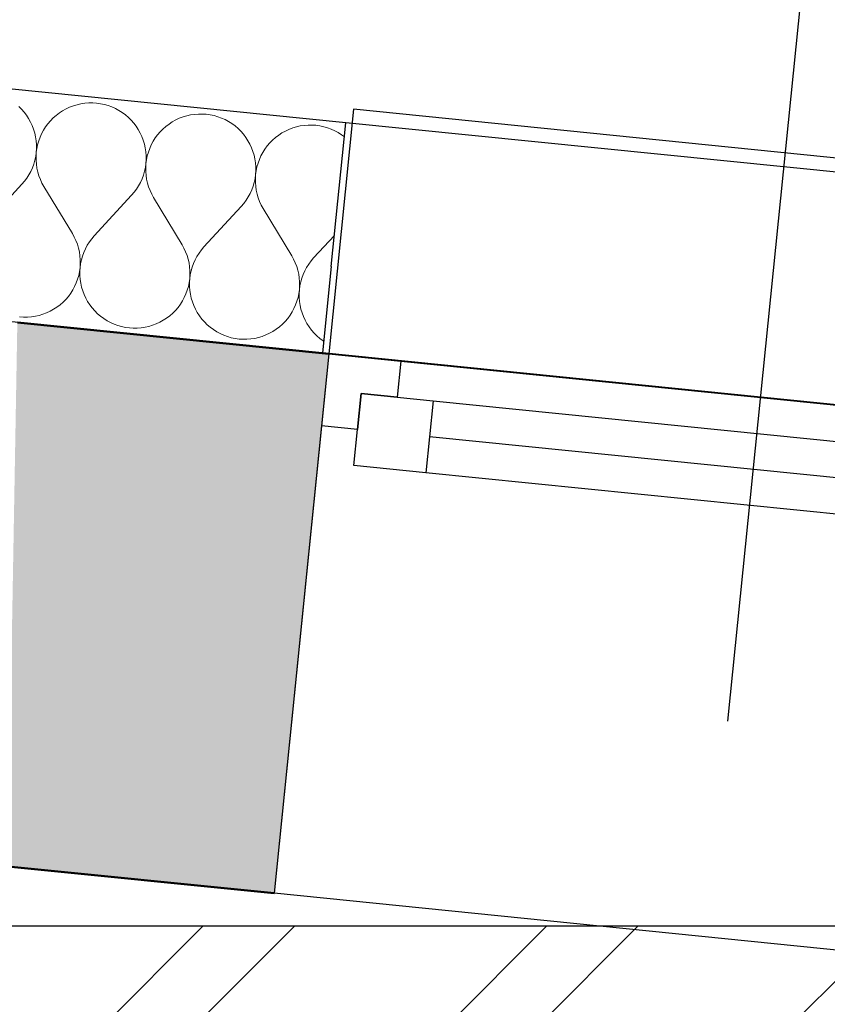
# Model space of a CAD drawing. Header units: millimetres. Extents: x -25972 to 4435, y -2839 to 20217.
# Tile 58 of 110: x -19938 to -19379, y 9499 to 10180. Entities that reach past the tile are written whole.
import ezdxf

# ---------------------------------------------------------------- set-up
doc = ezdxf.new("R2010")
doc.units = ezdxf.units.MM
doc.header["$MEASUREMENT"] = 0
doc.linetypes.add('Wipeout_Contour', pattern=[1000, 0, -1000])
for name, color, linetype in [('7._POHLED ZÁPADNÍ_2_3D prvky fasada nove', 7, 'Continuous'), ('7._POHLED ZÁPADNÍ_2_Konstrukce - nosné', 7, 'Continuous'), ('7._POHLED ZÁPADNÍ_2_Nové_3D prvky fasada nove', 7, 'Continuous'), ('7._POHLED ZÁPADNÍ_2_Nové_Konstrukce - nosné', 7, 'Continuous'), ('7._POHLED ZÁPADNÍ_2_Nové_Otvory – Okna', 7, 'Continuous'), ('7._POHLED ZÁPADNÍ_2_Nové_Otvory – Značky oken', 7, 'Continuous'), ('7._POHLED ZÁPADNÍ_2_Nové_Výplně – Řezové', 7, 'Continuous'), ('7._POHLED ZÁPADNÍ_2_Výplně – Řezové', 7, 'Continuous')]:
    doc.layers.add(name, color=color, linetype=linetype)

# ---------------------------------------------------------------- blocks, each defined once
blk = doc.blocks.new('*X34', base_point=(-26263.07, -5016.56))
at = {"layer": '7._POHLED ZÁPADNÍ_2_Nové_Výplně – Řezové', "color": 21, "linetype": 'Continuous', "lineweight": 20, "true_color": 0xffaaaa}
for p, q in [((-19894.12, 9470), (-19810.89, 9553.24)), ((-19830.88, 9470), (-19747.64, 9553.24)), ((-19656.62, 9470), (-19573.39, 9553.24)), ((-19593.38, 9470), (-19510.14, 9553.24)), ((-19419.12, 9470), (-19335.89, 9553.24))]:
    blk.add_line(p, q, dxfattribs=at)
blk = doc.blocks.new('*X35', base_point=(-26263.07, -5016.56))
at = {"layer": '7._POHLED ZÁPADNÍ_2_Nové_Výplně – Řezové', "color": 21, "linetype": 'Continuous', "lineweight": 20, "true_color": 0xffaaaa}
for p, q in [((-19936.25, 10118.39), (-19938.18, 10120.3)), ((-19902.98, 10119.71), (-19905.44, 10118.56)), ((-19900.43, 10120.68), (-19902.98, 10119.71)), ((-19897.83, 10121.46), (-19900.43, 10120.68)), ((-19895.17, 10122.06), (-19897.83, 10121.46)), ((-19892.48, 10122.46), (-19895.17, 10122.06)), ((-19889.77, 10122.67), (-19892.48, 10122.46)), ((-19887.05, 10122.69), (-19889.77, 10122.67)), ((-19884.34, 10122.52), (-19887.05, 10122.69)), ((-19881.64, 10122.15), (-19884.34, 10122.52)), ((-19878.98, 10121.58), (-19881.64, 10122.15)), ((-19876.36, 10120.84), (-19878.98, 10121.58)), ((-19873.81, 10119.9), (-19876.36, 10120.84)), ((-19871.33, 10118.79), (-19873.81, 10119.9)), ((-19934.45, 10116.35), (-19936.25, 10118.39)), ((-19932.81, 10114.18), (-19934.45, 10116.35)), ((-19931.32, 10111.9), (-19932.81, 10114.18)), ((-19912.27, 10114.11), (-19914.31, 10112.31)), ((-19910.1, 10115.76), (-19912.27, 10114.11)), ((-19907.82, 10117.24), (-19910.1, 10115.76)), ((-19905.44, 10118.56), (-19907.82, 10117.24)), ((-19868.93, 10117.5), (-19871.33, 10118.79)), ((-19866.63, 10116.04), (-19868.93, 10117.5)), ((-19864.44, 10114.43), (-19866.63, 10116.04)), ((-19862.38, 10112.66), (-19864.44, 10114.43)), ((-19824.63, 10113.03), (-19827.17, 10112.06)), ((-19822.02, 10113.81), (-19824.63, 10113.03)), ((-19819.37, 10114.41), (-19822.02, 10113.81)), ((-19816.68, 10114.81), (-19819.37, 10114.41)), ((-19813.97, 10115.03), (-19816.68, 10114.81)), ((-19811.25, 10115.04), (-19813.97, 10115.03)), ((-19808.53, 10114.87), (-19811.25, 10115.04)), ((-19805.84, 10114.5), (-19808.53, 10114.87)), ((-19803.17, 10113.94), (-19805.84, 10114.5)), ((-19800.56, 10113.19), (-19803.17, 10113.94)), ((-19798, 10112.25), (-19800.56, 10113.19)), ((-19930.01, 10109.52), (-19931.32, 10111.9)), ((-19928.86, 10107.05), (-19930.01, 10109.52)), ((-19927.89, 10104.51), (-19928.86, 10107.05)), ((-19919.6, 10106.12), (-19921.06, 10103.82)), ((-19917.99, 10108.31), (-19919.6, 10106.12)), ((-19916.22, 10110.38), (-19917.99, 10108.31)), ((-19914.31, 10112.31), (-19916.22, 10110.38)), ((-19860.44, 10110.75), (-19862.38, 10112.66)), ((-19858.65, 10108.7), (-19860.44, 10110.75)), ((-19857, 10106.53), (-19858.65, 10108.7)), ((-19855.52, 10104.25), (-19857, 10106.53)), ((-19836.46, 10106.46), (-19838.51, 10104.67)), ((-19834.3, 10108.11), (-19836.46, 10106.46)), ((-19832.02, 10109.59), (-19834.3, 10108.11)), ((-19829.64, 10110.91), (-19832.02, 10109.59)), ((-19827.17, 10112.06), (-19829.64, 10110.91)), ((-19795.52, 10111.14), (-19798, 10112.25)), ((-19793.13, 10109.85), (-19795.52, 10111.14)), ((-19790.83, 10108.39), (-19793.13, 10109.85)), ((-19788.64, 10106.78), (-19790.83, 10108.39)), ((-19786.57, 10105.01), (-19788.64, 10106.78)), ((-19746.22, 10106.16), (-19748.82, 10105.38)), ((-19743.56, 10106.76), (-19746.22, 10106.16)), ((-19740.87, 10107.17), (-19743.56, 10106.76)), ((-19738.16, 10107.38), (-19740.87, 10107.17)), ((-19735.44, 10107.4), (-19738.16, 10107.38)), ((-19732.73, 10107.22), (-19735.44, 10107.4)), ((-19730.03, 10106.85), (-19732.73, 10107.22)), ((-19727.37, 10106.29), (-19730.03, 10106.85)), ((-19724.75, 10105.54), (-19727.37, 10106.29)), ((-19927.11, 10101.9), (-19927.89, 10104.51)), ((-19926.52, 10099.25), (-19927.11, 10101.9)), ((-19926.11, 10096.56), (-19926.52, 10099.25)), ((-19922.35, 10101.42), (-19923.46, 10098.94)), ((-19921.06, 10103.82), (-19922.35, 10101.42)), ((-19854.2, 10101.87), (-19855.52, 10104.25)), ((-19853.05, 10099.41), (-19854.2, 10101.87)), ((-19852.09, 10096.86), (-19853.05, 10099.41)), ((-19842.18, 10100.66), (-19843.8, 10098.47)), ((-19840.42, 10102.73), (-19842.18, 10100.66)), ((-19838.51, 10104.67), (-19840.42, 10102.73)), ((-19784.64, 10103.1), (-19786.57, 10105.01)), ((-19782.84, 10101.05), (-19784.64, 10103.1)), ((-19781.2, 10098.88), (-19782.84, 10101.05)), ((-19758.49, 10100.46), (-19760.66, 10098.81)), ((-19756.21, 10101.95), (-19758.49, 10100.46)), ((-19753.83, 10103.27), (-19756.21, 10101.95)), ((-19751.37, 10104.41), (-19753.83, 10103.27)), ((-19748.82, 10105.38), (-19751.37, 10104.41)), ((-19722.2, 10104.6), (-19724.75, 10105.54)), ((-19719.72, 10103.49), (-19722.2, 10104.6)), ((-19717.32, 10102.2), (-19719.72, 10103.49)), ((-19715.02, 10100.75), (-19717.32, 10102.2)), ((-19713.05, 10099.29), (-19715.02, 10100.75)), ((-19925.9, 10093.85), (-19926.11, 10096.56)), ((-19925.89, 10091.13), (-19925.9, 10093.85)), ((-19925.14, 10093.77), (-19925.7, 10091.11)), ((-19924.39, 10096.39), (-19925.14, 10093.77)), ((-19923.46, 10098.94), (-19924.39, 10096.39)), ((-19851.31, 10094.26), (-19852.09, 10096.86)), ((-19850.71, 10091.6), (-19851.31, 10094.26)), ((-19846.54, 10093.78), (-19847.65, 10091.29)), ((-19845.25, 10096.17), (-19846.54, 10093.78)), ((-19843.8, 10098.47), (-19845.25, 10096.17)), ((-19779.71, 10096.61), (-19781.2, 10098.88)), ((-19778.39, 10094.23), (-19779.71, 10096.61)), ((-19777.25, 10091.76), (-19778.39, 10094.23)), ((-19766.38, 10093.01), (-19767.99, 10090.82)), ((-19764.61, 10095.08), (-19766.38, 10093.01)), ((-19762.7, 10097.02), (-19764.61, 10095.08)), ((-19760.66, 10098.81), (-19762.7, 10097.02)), ((-19927, 10083.06), (-19926.44, 10085.72)), ((-19926.44, 10085.72), (-19926.07, 10088.41)), ((-19926.07, 10088.41), (-19926.24, 10085.7)), ((-19926.24, 10085.7), (-19926.22, 10082.98)), ((-19926.07, 10088.41), (-19925.89, 10091.13)), ((-19925.7, 10091.11), (-19926.07, 10088.41)), ((-19850.31, 10088.91), (-19850.71, 10091.6)), ((-19850.1, 10086.2), (-19850.31, 10088.91)), ((-19850.08, 10083.48), (-19850.1, 10086.2)), ((-19849.33, 10086.12), (-19849.89, 10083.46)), ((-19848.59, 10088.74), (-19849.33, 10086.12)), ((-19847.65, 10091.29), (-19848.59, 10088.74)), ((-19776.28, 10089.21), (-19777.25, 10091.76)), ((-19775.5, 10086.61), (-19776.28, 10089.21)), ((-19774.91, 10083.95), (-19775.5, 10086.61)), ((-19770.73, 10086.13), (-19771.85, 10083.65)), ((-19769.45, 10088.52), (-19770.73, 10086.13)), ((-19767.99, 10090.82), (-19769.45, 10088.52)), ((-19928.69, 10077.89), (-19927.75, 10080.44)), ((-19927.75, 10080.44), (-19927, 10083.06)), ((-19926.22, 10082.98), (-19926.01, 10080.26)), ((-19926.01, 10080.26), (-19925.6, 10077.57)), ((-19850.63, 10078.07), (-19850.26, 10080.76)), ((-19850.26, 10080.76), (-19850.43, 10078.05)), ((-19850.26, 10080.76), (-19850.08, 10083.48)), ((-19849.89, 10083.46), (-19850.26, 10080.76)), ((-19774.5, 10081.26), (-19774.91, 10083.95)), ((-19774.29, 10078.55), (-19774.5, 10081.26)), ((-19772.78, 10081.09), (-19773.53, 10078.47)), ((-19771.85, 10083.65), (-19772.78, 10081.09)), ((-19932.55, 10070.71), (-19931.09, 10073.01)), ((-19931.09, 10073.01), (-19929.8, 10075.4)), ((-19929.8, 10075.4), (-19928.69, 10077.89)), ((-19925.6, 10077.57), (-19925, 10074.92)), ((-19925, 10074.92), (-19924.22, 10072.32)), ((-19924.22, 10072.32), (-19923.25, 10069.77)), ((-19852.88, 10070.24), (-19851.95, 10072.79)), ((-19851.95, 10072.79), (-19851.19, 10075.41)), ((-19851.19, 10075.41), (-19850.63, 10078.07)), ((-19850.43, 10078.05), (-19850.42, 10075.33)), ((-19850.42, 10075.33), (-19850.2, 10072.62)), ((-19850.2, 10072.62), (-19849.79, 10069.93)), ((-19774.83, 10070.42), (-19774.45, 10073.12)), ((-19774.45, 10073.12), (-19774.63, 10070.4)), ((-19774.45, 10073.12), (-19774.28, 10075.83)), ((-19774.09, 10075.81), (-19774.45, 10073.12)), ((-19774.28, 10075.83), (-19774.29, 10078.55)), ((-19773.53, 10078.47), (-19774.09, 10075.81)), ((-19961.74, 10038.43), (-19935.94, 10066.46)), ((-19935.94, 10066.46), (-19934.17, 10068.53)), ((-19934.17, 10068.53), (-19932.55, 10070.71)), ((-19923.25, 10069.77), (-19922.1, 10067.31)), ((-19922.1, 10067.31), (-19920.78, 10064.93)), ((-19856.74, 10063.06), (-19855.29, 10065.36)), ((-19855.29, 10065.36), (-19854, 10067.76)), ((-19854, 10067.76), (-19852.88, 10070.24)), ((-19849.79, 10069.93), (-19849.2, 10067.27)), ((-19849.2, 10067.27), (-19848.41, 10064.67)), ((-19777.08, 10062.59), (-19776.14, 10065.14)), ((-19776.14, 10065.14), (-19775.39, 10067.76)), ((-19775.39, 10067.76), (-19774.83, 10070.42)), ((-19774.63, 10070.4), (-19774.61, 10067.68)), ((-19774.61, 10067.68), (-19774.4, 10064.97)), ((-19901.09, 10032.31), (-19920.78, 10064.93)), ((-19885.93, 10030.78), (-19860.13, 10058.81)), ((-19860.13, 10058.81), (-19858.36, 10060.88)), ((-19858.36, 10060.88), (-19856.74, 10063.06)), ((-19848.41, 10064.67), (-19847.44, 10062.13)), ((-19847.44, 10062.13), (-19846.29, 10059.66)), ((-19846.29, 10059.66), (-19844.97, 10057.28)), ((-19779.48, 10057.71), (-19778.19, 10060.11)), ((-19778.19, 10060.11), (-19777.08, 10062.59)), ((-19774.4, 10064.97), (-19773.99, 10062.28)), ((-19773.99, 10062.28), (-19773.39, 10059.62)), ((-19773.39, 10059.62), (-19772.61, 10057.02)), ((-19825.29, 10024.67), (-19844.97, 10057.28)), ((-19784.33, 10051.16), (-19782.56, 10053.23)), ((-19782.56, 10053.23), (-19780.94, 10055.42)), ((-19780.94, 10055.42), (-19779.48, 10057.71)), ((-19772.61, 10057.02), (-19771.64, 10054.48)), ((-19771.64, 10054.48), (-19770.49, 10052.01)), ((-19770.49, 10052.01), (-19769.17, 10049.63)), ((-19810.13, 10023.14), (-19784.33, 10051.16)), ((-19749.48, 10017.02), (-19769.17, 10049.63)), ((-19899.77, 10029.94), (-19901.09, 10032.31)), ((-19734.32, 10015.49), (-19719.92, 10031.13)), ((-19898.62, 10027.47), (-19899.77, 10029.94)), ((-19897.66, 10024.93), (-19898.62, 10027.47)), ((-19896.87, 10022.32), (-19897.66, 10024.93)), ((-19889.32, 10026.53), (-19890.78, 10024.23)), ((-19887.7, 10028.72), (-19889.32, 10026.53)), ((-19885.93, 10030.78), (-19887.7, 10028.72)), ((-19823.97, 10022.29), (-19825.29, 10024.67)), ((-19896.27, 10019.67), (-19896.87, 10022.32)), ((-19895.87, 10016.98), (-19896.27, 10019.67)), ((-19893.18, 10019.36), (-19894.12, 10016.8)), ((-19892.07, 10021.84), (-19893.18, 10019.36)), ((-19890.78, 10024.23), (-19892.07, 10021.84)), ((-19822.82, 10019.82), (-19823.97, 10022.29)), ((-19821.85, 10017.28), (-19822.82, 10019.82)), ((-19813.52, 10018.88), (-19814.97, 10016.59)), ((-19811.9, 10021.07), (-19813.52, 10018.88)), ((-19810.13, 10023.14), (-19811.9, 10021.07)), ((-19895.65, 10014.27), (-19895.87, 10016.98)), ((-19895.81, 10008.83), (-19895.63, 10011.55)), ((-19895.43, 10011.53), (-19895.81, 10008.83)), ((-19895.63, 10011.55), (-19895.65, 10014.27)), ((-19894.87, 10014.19), (-19895.43, 10011.53)), ((-19894.12, 10016.8), (-19894.87, 10014.19)), ((-19821.06, 10014.67), (-19821.85, 10017.28)), ((-19820.47, 10012.02), (-19821.06, 10014.67)), ((-19820.06, 10009.33), (-19820.47, 10012.02)), ((-19817.38, 10011.71), (-19818.32, 10009.15)), ((-19816.26, 10014.19), (-19817.38, 10011.71)), ((-19814.97, 10016.59), (-19816.26, 10014.19)), ((-19748.16, 10014.64), (-19749.48, 10017.02)), ((-19747.01, 10012.17), (-19748.16, 10014.64)), ((-19746.04, 10009.63), (-19747.01, 10012.17)), ((-19737.71, 10011.23), (-19739.17, 10008.94)), ((-19736.09, 10013.42), (-19737.71, 10011.23)), ((-19734.32, 10015.49), (-19736.09, 10013.42)), ((-19896.73, 10003.47), (-19896.17, 10006.14)), ((-19896.17, 10006.14), (-19895.81, 10008.83)), ((-19895.81, 10008.83), (-19895.98, 10006.12)), ((-19895.98, 10006.12), (-19895.97, 10003.4)), ((-19819.85, 10006.62), (-19820.06, 10009.33)), ((-19820, 10001.18), (-19819.83, 10003.9)), ((-19819.63, 10003.88), (-19820, 10001.18)), ((-19819.83, 10003.9), (-19819.85, 10006.62)), ((-19819.07, 10006.54), (-19819.63, 10003.88)), ((-19818.32, 10009.15), (-19819.07, 10006.54)), ((-19745.26, 10007.03), (-19746.04, 10009.63)), ((-19744.66, 10004.37), (-19745.26, 10007.03)), ((-19744.25, 10001.68), (-19744.66, 10004.37)), ((-19741.57, 10004.06), (-19742.51, 10001.51)), ((-19740.46, 10006.54), (-19741.57, 10004.06)), ((-19739.17, 10008.94), (-19740.46, 10006.54)), ((-19899.53, 9995.82), (-19898.41, 9998.3)), ((-19898.41, 9998.3), (-19897.48, 10000.86)), ((-19897.48, 10000.86), (-19896.73, 10003.47)), ((-19895.97, 10003.4), (-19895.76, 10000.68)), ((-19895.76, 10000.68), (-19895.35, 9997.99)), ((-19895.35, 9997.99), (-19894.76, 9995.34)), ((-19820.93, 9995.83), (-19820.37, 9998.49)), ((-19820.37, 9998.49), (-19820, 10001.18)), ((-19820, 10001.18), (-19820.18, 9998.47)), ((-19820.18, 9998.47), (-19820.16, 9995.75)), ((-19744.04, 9998.97), (-19744.25, 10001.68)), ((-19744.02, 9996.25), (-19744.04, 9998.97)), ((-19743.26, 9998.89), (-19743.82, 9996.23)), ((-19742.51, 10001.51), (-19743.26, 9998.89)), ((-19903.88, 9988.93), (-19902.27, 9991.12)), ((-19902.27, 9991.12), (-19900.81, 9993.42)), ((-19900.81, 9993.42), (-19899.53, 9995.82)), ((-19894.76, 9995.34), (-19893.98, 9992.73)), ((-19893.98, 9992.73), (-19893.01, 9990.19)), ((-19823.72, 9988.17), (-19822.61, 9990.65)), ((-19822.61, 9990.65), (-19821.68, 9993.21)), ((-19821.68, 9993.21), (-19820.93, 9995.83)), ((-19820.16, 9995.75), (-19819.95, 9993.04)), ((-19819.95, 9993.04), (-19819.55, 9990.34)), ((-19819.55, 9990.34), (-19818.95, 9987.69)), ((-19745.12, 9988.18), (-19744.56, 9990.84)), ((-19744.56, 9990.84), (-19744.19, 9993.54)), ((-19744.19, 9993.54), (-19744.37, 9990.82)), ((-19744.37, 9990.82), (-19744.36, 9988.1)), ((-19744.19, 9993.54), (-19744.02, 9996.25)), ((-19743.82, 9996.23), (-19744.19, 9993.54)), ((-19909.6, 9983.13), (-19907.56, 9984.93)), ((-19907.56, 9984.93), (-19905.65, 9986.87)), ((-19905.65, 9986.87), (-19903.88, 9988.93)), ((-19893.01, 9990.19), (-19891.87, 9987.72)), ((-19891.87, 9987.72), (-19890.55, 9985.34)), ((-19890.55, 9985.34), (-19889.06, 9983.06)), ((-19828.08, 9981.29), (-19826.46, 9983.48)), ((-19826.46, 9983.48), (-19825.01, 9985.77)), ((-19825.01, 9985.77), (-19823.72, 9988.17)), ((-19818.95, 9987.69), (-19818.17, 9985.08)), ((-19818.17, 9985.08), (-19817.21, 9982.54)), ((-19746.8, 9983.01), (-19745.87, 9985.56)), ((-19745.87, 9985.56), (-19745.12, 9988.18)), ((-19744.36, 9988.1), (-19744.15, 9985.39)), ((-19744.15, 9985.39), (-19743.74, 9982.7)), ((-19921.44, 9976.57), (-19918.9, 9977.53)), ((-19918.9, 9977.53), (-19916.43, 9978.68)), ((-19916.43, 9978.68), (-19914.05, 9980)), ((-19914.05, 9980), (-19911.77, 9981.49)), ((-19911.77, 9981.49), (-19909.6, 9983.13)), ((-19889.06, 9983.06), (-19887.42, 9980.89)), ((-19887.42, 9980.89), (-19885.62, 9978.85)), ((-19885.62, 9978.85), (-19883.69, 9976.94)), ((-19883.69, 9976.94), (-19881.62, 9975.17)), ((-19833.8, 9975.49), (-19831.76, 9977.28)), ((-19831.76, 9977.28), (-19829.84, 9979.22)), ((-19829.84, 9979.22), (-19828.08, 9981.29)), ((-19817.21, 9982.54), (-19816.06, 9980.07)), ((-19816.06, 9980.07), (-19814.74, 9977.69)), ((-19814.74, 9977.69), (-19813.26, 9975.41)), ((-19750.66, 9975.83), (-19749.2, 9978.13)), ((-19749.2, 9978.13), (-19747.92, 9980.52)), ((-19747.92, 9980.52), (-19746.8, 9983.01)), ((-19743.74, 9982.7), (-19743.15, 9980.04)), ((-19743.15, 9980.04), (-19742.37, 9977.44)), ((-19742.37, 9977.44), (-19741.4, 9974.89)), ((-19937.54, 9974.73), (-19934.82, 9974.55)), ((-19934.82, 9974.55), (-19932.1, 9974.57)), ((-19932.1, 9974.57), (-19929.39, 9974.78)), ((-19929.39, 9974.78), (-19926.7, 9975.19)), ((-19926.7, 9975.19), (-19924.04, 9975.78)), ((-19924.04, 9975.78), (-19921.44, 9976.57)), ((-19881.62, 9975.17), (-19879.43, 9973.55)), ((-19879.43, 9973.55), (-19877.14, 9972.1)), ((-19877.14, 9972.1), (-19874.74, 9970.81)), ((-19874.74, 9970.81), (-19872.26, 9969.69)), ((-19845.63, 9968.92), (-19843.09, 9969.89)), ((-19843.09, 9969.89), (-19840.62, 9971.03)), ((-19840.62, 9971.03), (-19838.24, 9972.35)), ((-19838.24, 9972.35), (-19835.97, 9973.84)), ((-19835.97, 9973.84), (-19833.8, 9975.49)), ((-19813.26, 9975.41), (-19811.61, 9973.25)), ((-19811.61, 9973.25), (-19809.82, 9971.2)), ((-19809.82, 9971.2), (-19807.88, 9969.29)), ((-19755.95, 9969.63), (-19754.04, 9971.57)), ((-19754.04, 9971.57), (-19752.27, 9973.64)), ((-19752.27, 9973.64), (-19750.66, 9975.83)), ((-19741.4, 9974.89), (-19740.25, 9972.43)), ((-19740.25, 9972.43), (-19738.94, 9970.05)), ((-19738.94, 9970.05), (-19737.45, 9967.77)), ((-19872.26, 9969.69), (-19869.7, 9968.76)), ((-19869.7, 9968.76), (-19867.09, 9968.01)), ((-19867.09, 9968.01), (-19864.43, 9967.45)), ((-19864.43, 9967.45), (-19861.73, 9967.08)), ((-19861.73, 9967.08), (-19859.01, 9966.9)), ((-19859.01, 9966.9), (-19856.29, 9966.92)), ((-19856.29, 9966.92), (-19853.58, 9967.13)), ((-19853.58, 9967.13), (-19850.89, 9967.54)), ((-19850.89, 9967.54), (-19848.24, 9968.13)), ((-19848.24, 9968.13), (-19845.63, 9968.92)), ((-19807.88, 9969.29), (-19805.82, 9967.52)), ((-19805.82, 9967.52), (-19803.63, 9965.91)), ((-19803.63, 9965.91), (-19801.33, 9964.45)), ((-19801.33, 9964.45), (-19798.93, 9963.16)), ((-19798.93, 9963.16), (-19796.45, 9962.05)), ((-19767.28, 9962.24), (-19764.82, 9963.39)), ((-19764.82, 9963.39), (-19762.44, 9964.71)), ((-19762.44, 9964.71), (-19760.16, 9966.19)), ((-19760.16, 9966.19), (-19757.99, 9967.84)), ((-19757.99, 9967.84), (-19755.95, 9969.63)), ((-19737.45, 9967.77), (-19735.81, 9965.6)), ((-19735.81, 9965.6), (-19734.01, 9963.55)), ((-19734.01, 9963.55), (-19732.08, 9961.64)), ((-19796.45, 9962.05), (-19793.9, 9961.11)), ((-19793.9, 9961.11), (-19791.28, 9960.36)), ((-19791.28, 9960.36), (-19788.62, 9959.8)), ((-19788.62, 9959.8), (-19785.92, 9959.43)), ((-19785.92, 9959.43), (-19783.21, 9959.26)), ((-19783.21, 9959.26), (-19780.49, 9959.27)), ((-19780.49, 9959.27), (-19777.78, 9959.49)), ((-19777.78, 9959.49), (-19775.09, 9959.89)), ((-19775.09, 9959.89), (-19772.43, 9960.49)), ((-19772.43, 9960.49), (-19769.83, 9961.27)), ((-19769.83, 9961.27), (-19767.28, 9962.24)), ((-19732.08, 9961.64), (-19730.01, 9959.87)), ((-19730.01, 9959.87), (-19727.82, 9958.26)), ((-19727.82, 9958.26), (-19727.31, 9957.93))]:
    blk.add_line(p, q, dxfattribs=at)

msp = doc.modelspace()

# ---------------------------------------------------------------- linework, layer by layer
at = {"layer": '7._POHLED ZÁPADNÍ_2_Konstrukce - nosné', "color": 7, "linetype": 'Continuous', "lineweight": 50, "flags": 128}
msp.add_lwpolyline([(-19945.7, 9594.71), (-19761.67, 9576.07)], dxfattribs=at)
at = {"layer": '7._POHLED ZÁPADNÍ_2_Nové_Konstrukce - nosné', "color": 1, "linetype": 'Continuous', "lineweight": 25, "flags": 128}
msp.add_lwpolyline([(-18979.03, 9553.24), (-19949, 9553.24)], dxfattribs=at)
at = {"layer": '7._POHLED ZÁPADNÍ_2_Nové_Otvory – Okna', "color": 1, "linetype": 'Continuous', "lineweight": 25}
for p, q in [((-19109.8, 10057.82), (-19706.74, 10118.29)), ((-19674.13, 9944.12), (-19676.65, 9919.25)), ((-19674.13, 9944.12), (-19176.68, 9893.73)), ((-19706.56, 9872.02), (-19701.52, 9921.77)), ((-19701.52, 9921.77), (-19704.04, 9896.89)), ((-19676.65, 9919.25), (-19701.52, 9921.77)), ((-19701.52, 9921.77), (-19651.78, 9916.73)), ((-19651.78, 9916.73), (-19656.82, 9866.98)), ((-19651.78, 9916.73), (-19204.07, 9871.37)), ((-19728.92, 9899.41), (-19761.67, 9576.07)), ((-19704.04, 9896.89), (-19728.92, 9899.41)), ((-19206.59, 9846.5), (-19654.3, 9891.85)), ((-19656.82, 9866.98), (-19706.56, 9872.02)), ((-19209.11, 9821.63), (-19656.82, 9866.98)), ((-19209.11, 9821.63), (-19656.82, 9866.98)), ((-19164.73, 9515.6), (-19761.67, 9576.07))]:
    msp.add_line(p, q, dxfattribs=at)
at = {"layer": '7._POHLED ZÁPADNÍ_2_Nové_Otvory – Značky oken', "color": 1, "linetype": 'Continuous', "lineweight": 25}
msp.add_line((-19448.08, 9695.07), (-19390.13, 10267.14), dxfattribs=at)

# ---------------------------------------------------------------- block references
at = {"layer": '7._POHLED ZÁPADNÍ_2_3D prvky fasada nove', "color": 9, "linetype": 'Continuous', "lineweight": 13}
msp.add_blockref('*X34', (-26263.07, -5016.56), dxfattribs=at)

# ---------------------------------------------------------------- wipeouts: each hides what was drawn before it
at = {"color": 254, "linetype": 'Wipeout_Contour', "lineweight": 0, "ltscale": 111725.092534}
msp.add_wipeout([(-20313.53, 10008.83), (-19728.13, 9949.77), (-19722.11, 10009.47), (-19712.07, 10108.96), (-20310.73, 10169.36)], dxfattribs=at).dxf.layer = '7._POHLED ZÁPADNÍ_2_Nové_Výplně – Řezové'

# ---------------------------------------------------------------- next in the draw order: hatches: boundary and pattern name
at = {"layer": '7._POHLED ZÁPADNÍ_2_Výplně – Řezové', "linetype": 'Continuous', "lineweight": 13}
msp.add_hatch(color=254, dxfattribs=at).paths.add_polyline_path([(-19945.7, 9594.71), (-19761.67, 9576.07), (-19723.88, 9949.16), (-19939.14, 9970.96)])

# ---------------------------------------------------------------- next in the draw order: linework, layer by layer
at = {"layer": '7._POHLED ZÁPADNÍ_2_Konstrukce - nosné', "color": 7, "linetype": 'Continuous', "lineweight": 50, "flags": 128}
msp.add_lwpolyline([(-19723.88, 9949.16), (-19939.14, 9970.96)], dxfattribs=at)
at = {"layer": '7._POHLED ZÁPADNÍ_2_Nové_3D prvky fasada nove', "color": 1, "linetype": 'Continuous', "lineweight": 25, "flags": 128}
msp.add_lwpolyline([(-19723.88, 9949.16), (-19761.67, 9576.07)], dxfattribs=at)
at = {"layer": '7._POHLED ZÁPADNÍ_2_Nové_Konstrukce - nosné', "color": 1, "linetype": 'Continuous', "lineweight": 25}
for q in [(-19712.07, 10108.96), (-19728.13, 9949.77)]:
    msp.add_line((-19722.11, 10009.47), q, dxfattribs=at)
at = {"layer": '7._POHLED ZÁPADNÍ_2_Nové_Konstrukce - nosné', "color": 1, "linetype": 'Continuous', "lineweight": 25, "flags": 128}
for points in [[(-19712.07, 10108.96), (-20310.73, 10169.36)], [(-20313.53, 10008.83), (-19728.13, 9949.77)]]:
    msp.add_lwpolyline(points, dxfattribs=at)
at = {"layer": '7._POHLED ZÁPADNÍ_2_Nové_Otvory – Okna', "color": 1, "linetype": 'Continuous', "lineweight": 25}
for p, q in [((-19706.74, 10118.29), (-19723.88, 9949.16)), ((-19722.11, 10009.47), (-19712.07, 10108.96)), ((-19115.1, 10048.74), (-19712.07, 10108.96)), ((-19722.11, 10009.47), (-19728.13, 9949.77)), ((-19131.16, 9889.54), (-19728.13, 9949.77)), ((-19723.88, 9949.16), (-19728.92, 9899.41)), ((-19723.88, 9949.16), (-19728.92, 9899.41)), ((-19126.93, 9888.69), (-19723.88, 9949.16)), ((-19723.88, 9949.16), (-19674.13, 9944.12))]:
    msp.add_line(p, q, dxfattribs=at)

# ---------------------------------------------------------------- next in the draw order: block references
at = {"layer": '7._POHLED ZÁPADNÍ_2_3D prvky fasada nove', "color": 9, "linetype": 'Continuous', "lineweight": 13}
msp.add_blockref('*X35', (-26263.07, -5016.56), dxfattribs=at)

doc.saveas('drawing.dxf')
